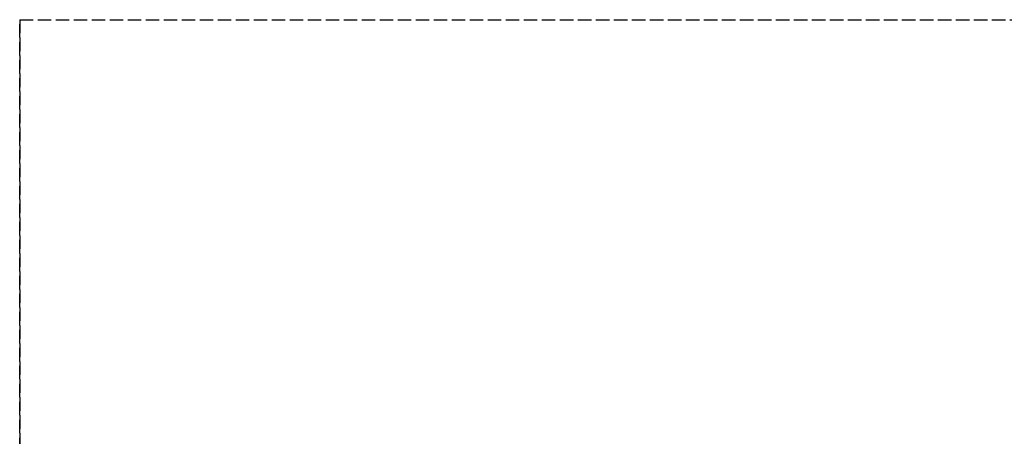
# Model space of a CAD drawing. Header units: millimetres. Extents: x 0 to 2050, y -94 to 94.
# Tile 9 of 14: x 0 to 109, y 48 to 94. Entities that reach past the tile are written whole.
import ezdxf

# ---------------------------------------------------------------- set-up
doc = ezdxf.new("R2010")
doc.units = ezdxf.units.MM
doc.header["$LTSCALE"] = 10
doc.linetypes.add('ALLCAD_Strich', pattern=[0.2, 0.15, -0.05])
doc.layers.add('BESCH_KONT_sich_schn_grun_2d', color=10, linetype='Continuous')
doc.layers.add('BESCH_KONT_sich_schn_seit_2d', color=160, linetype='Continuous')

msp = doc.modelspace()

# ---------------------------------------------------------------- linework, layer by layer
at = {"layer": 'BESCH_KONT_sich_schn_grun_2d', "linetype": 'ALLCAD_Strich'}
for q in [(0, -94), (2050, 94)]:
    msp.add_line((0, 94), q, dxfattribs=at)
at = {"layer": 'BESCH_KONT_sich_schn_seit_2d', "linetype": 'ALLCAD_Strich'}
for p, q in [((0, 94, 2418), (0, -94, 2418)), ((0, 94, 2368), (0, 94, 2418)), ((0, -94, 2368), (0, 94, 2368))]:
    msp.add_line(p, q, dxfattribs=at)

doc.saveas('drawing.dxf')
